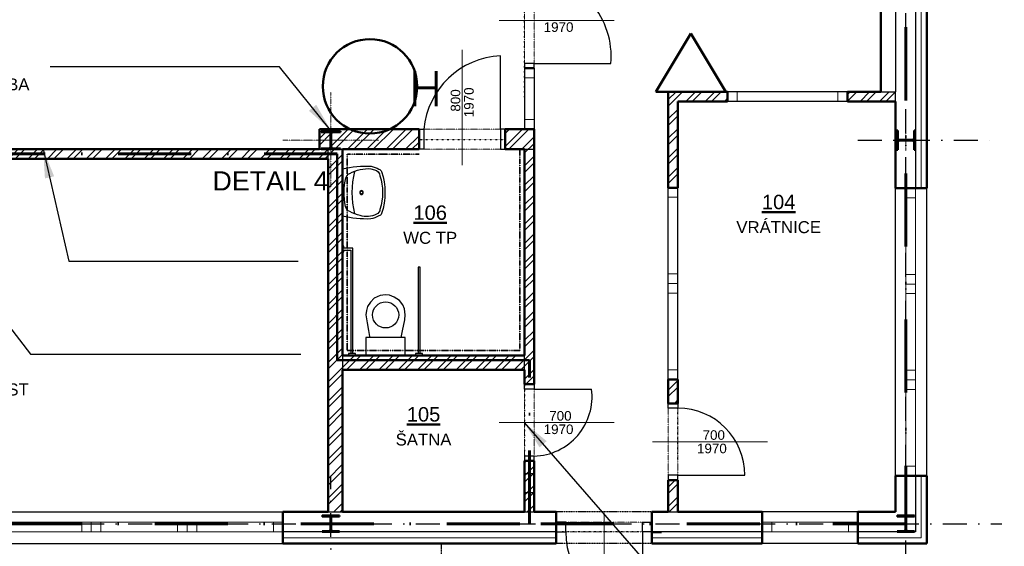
# Model space of a CAD drawing. Header units: millimetres. Extents: x 2886542 to 7567581, y -792623 to 134766.
# Tile 183 of 256: x 4530239 to 4540513, y -284763 to -279271. Entities that reach past the tile are written whole.
import ezdxf
from ezdxf.enums import TextEntityAlignment as Align

# ---------------------------------------------------------------- set-up
doc = ezdxf.new("R2010")
doc.units = ezdxf.units.MM
for name, pattern in [('ACAD_ISO04W100', [30, 24, -3, 0, -3]), ('DASHDOT', [1, 0.5, -0.25, 0, -0.25]), ('DASHDOTX2', [50.8, 25.4, -12.7, 0, -12.7]), ('DIVIDE', [1.25, 0.5, -0.25, 0, -0.25, 0, -0.25]), ('DOT', [0.25, 0, -0.25])]:
    doc.linetypes.add(name, pattern=pattern)
for name, color, linetype in [('CA_umyvadlo 1 (55x45)', 7, 'Continuous'), ('IN_SANITA', 7, 'Continuous'), ('požárničina', 10, 'Continuous'), ('srafy', 251, 'Continuous')]:
    doc.layers.add(name, color=color, linetype=linetype)
for name, color, linetype, lineweight in [('CKDVERE_', 7, 'Continuous', 25), ('CKDVERE_NADROVINOU', 1, 'DASHDOT', 18), ('CKDVERE_OSY', 1, 'Continuous', 18), ('CKDVERE_POPIS', 3, 'Continuous', 25), ('CKDVERE_ZARUBNE_RAM', 5, 'Continuous', 25), ('CKIZOLACE', 1, 'Continuous', 18), ('CKOKNA', 1, 'Continuous', 18), ('CKPOPISM', 250, 'Continuous', 50), ('CKPOPISM_POPIS', 3, 'Continuous', 25), ('CKPROSTUPY_NADROVINOU', 7, 'DASHDOT', 25), ('CKRASTR', 7, 'DASHDOT', 18), ('CKSKLADBA_POPIS', 3, 'Continuous', 25), ('CKSTENY_NADROVINOU', 7, 'DIVIDE', 25), ('CKSTENY_PODROVINOU', 7, 'Continuous', 25), ('CKSTENY_REZ', 6, 'Continuous', 50), ('CKTEXTY_STREDNI', 6, 'Continuous', 25), ('CSPROFILY_OSY', 1, 'DASHDOT', 18), ('CSPROFILY_REZY', 4, 'Continuous', 50), ('obklady', 4, 'DASHDOT', 35)]:
    doc.layers.add(name, color=color, linetype=linetype, lineweight=lineweight)
doc.layers.add('CKDVERE_DORAZ', color=7, linetype='DOT', lineweight=25, plot=False)
doc.styles.add('ARIAL', font='arial.ttf')
doc.styles.add('ROMANT', font='romant')
doc.styles.get("Standard").update_dxf_attribs({"font": 'arial.ttf'})
doc.linetypes.add('IZOLACE_POLYSTYREN_EXPANDOVANY', pattern='A,1,[224,CADKON.SHX,S=0.01,R=0,X=-0.5,Y=-1.74],-2', length=3)
doc.dimstyles.new('úhlová', dxfattribs={"dimscale": 0.2, "dimtxt": 2.5, "dimasz": 1.5, "dimexe": 0, "dimexo": 3, "dimgap": 1, "dimtad": 1, "dimdec": 0, "dimzin": 0, "dimdsep": 46, "dimtxsty": 'ROMANT', "dimcen": 5, "dimclrd": 256, "dimclre": 256, "dimclrt": 7, "dimadec": 1, "dimazin": 0, "dimtfac": 1, "dimtdec": 0, "dimtix": 1, "dimtmove": 2, "dimatfit": 3, "dimfxl": 0, "dimtvp": 2, "dimtolj": 1, "dimtzin": 0, "dimarcsym": 0})
pattern_1 = [(45, (4436041.63, -343485.66), (-101.02788, 101.02788), []), (45, (4436108.99, -343485.66), (-101.02788, 101.02788), [])]

# ---------------------------------------------------------------- blocks, each defined once
blk = doc.blocks.new('CK_S_EXT_HEAHEA180')
for p, q in [((-90, 85.5), (90, 85.5)), ((-90, 85.5), (-90, 76)), ((-90, 76), (-18, 76)), ((-3, -61), (-3, 61)), ((3, -61), (3, 61)), ((90, 76), (18, 76)), ((90, 85.5), (90, 76)), ((-90, -85.5), (-90, -76)), ((-90, -76), (-18, -76)), ((-90, -85.5), (90, -85.5)), ((90, -76), (18, -76)), ((90, -85.5), (90, -76))]:
    blk.add_line(p, q)
for centre, start, end in [((-18, 61), 0, 90), ((18, 61), 90, 180), ((-18, -61), 270, 0), ((18, -61), 180, 270)]:
    blk.add_arc(centre, 15, start, end)
blk = doc.blocks.new('CK_S_EXT_HEAHEA200')
for p, q in [((-100, 95), (100, 95)), ((-100, 95), (-100, 85)), ((-100, 85), (-21.25, 85)), ((-3.25, -67), (-3.25, 67)), ((3.25, -67), (3.25, 67)), ((100, 85), (21.25, 85)), ((100, 95), (100, 85)), ((-100, -95), (-100, -85)), ((-100, -85), (-21.25, -85)), ((-100, -95), (100, -95)), ((100, -85), (21.25, -85)), ((100, -95), (100, -85))]:
    blk.add_line(p, q)
for centre, start, end in [((-21.25, 67), 0, 90), ((21.25, 67), 90, 180), ((-21.25, -67), 270, 0), ((21.25, -67), 180, 270)]:
    blk.add_arc(centre, 18, start, end)
blk = doc.blocks.new('umyvadlo 1 (55x45)_P')
at = {"layer": 'CA_umyvadlo 1 (55x45)', "linetype": 'ByBlock'}
for points in [[(-0.245, 0, 0.077931), (-0.273, -0.301, 0.068031), (-0.244, -0.381, 0.244962), (-0.218, -0.408, 0.165243), (0.22, -0.408, 0.244752), (0.245, -0.381, 0.072964), (0.276, -0.295, 0.073303), (0.246, 0)], [(-0.199, -0.077, 0.13917), (-0.248, -0.297), (-0.237, -0.336, 0.309536), (-0.174, -0.392, 0.150009), (0.176, -0.392, 0.287481), (0.228, -0.356, 0.190467), (0.24, -0.184, 0.04778), (0.2, -0.077, 0.225267), (0.145, -0.033, 0.117325), (-0.154, -0.036, 0.189059), (-0.198, -0.074)]]:
    blk.add_lwpolyline(points, format="xyb", close=True, dxfattribs=at)
blk.add_lwpolyline([(-0.22, -0.127, -0.125328), (0.222, -0.127)], format="xyb", dxfattribs=at)
for radius in [0.0204, 0.0139]:
    blk.add_circle((0.001, -0.199), radius, dxfattribs=at)
blk = doc.blocks.new('CKBL2112015093625', base_point=(91736, 60823))
blk = doc.blocks.new('CKBL2010716104115', base_point=(94518, 62923))
blk = doc.blocks.new('CKBL2112015091141', base_point=(98521, 59179))
blk = doc.blocks.new('CKBL2032316081210')
blk = doc.blocks.new('CKBL2112015091058', base_point=(102208, 60893))

msp = doc.modelspace()

# ---------------------------------------------------------------- hatches: boundary and pattern name
at = {"layer": 'srafy'}
h = msp.add_hatch(dxfattribs=at)
h.set_pattern_fill('ANSI32', color=0, scale=15, style=0)
h.set_pattern_definition(pattern_1)
h.paths.add_polyline_path([(4537006, -284072.5), (4537006, -284403), (4537106, -284403), (4537106, -284072.5)])
h.paths.add_polyline_path([(4537006, -283272.5), (4537106, -283272.5), (4537106, -283022.5), (4537006, -283022.5)])
h.paths.add_polyline_path([(4537106, -280122.5), (4537626, -280122.5), (4537626, -280022.5), (4537006, -280022.5), (4537006, -281022.5), (4537106, -281022.5)])
h.paths.add_polyline_path([(4539226, -280022.5), (4538876, -280022.5), (4538876, -280122.5), (4539376, -280122.5), (4539376, -280022.5)])
h = msp.add_hatch(dxfattribs=at)
h.set_pattern_fill('ANSI32', color=0, scale=15, style=0)
h.set_pattern_definition(pattern_1)
edge = h.paths.add_edge_path()
edge.add_line((4533586, -280442.5), (4533507.3, -280442.5))
edge.add_arc((4533507.3, -280460.5), 18, 90, 180)
edge.add_line((4533489.3, -280460.5), (4533489.3, -280527.5))
edge.add_line((4533489.3, -280527.5), (4533489.3, -280594.5))
edge.add_arc((4533507.3, -280594.5), 18, 180, 270)
edge.add_line((4533507.3, -280612.5), (4533586, -280612.5))
edge.add_line((4533586, -280612.5), (4533586, -280622.5))
edge.add_line((4533586, -280622.5), (4533606, -280622.5))
edge.add_line((4533606, -280622.5), (4534406, -280622.5))
edge.add_line((4534406, -280622.5), (4534406, -280522.5))
edge.add_line((4534406, -280522.5), (4534406, -280412.5))
edge.add_line((4534406, -280412.5), (4533486, -280412.5))
edge.add_line((4533486, -280412.5), (4533486, -280432.5))
edge.add_line((4533486, -280432.5), (4533586, -280432.5))
edge.add_line((4533586, -280432.5), (4533586, -280442.5))
edge = h.paths.add_edge_path()
edge.add_line((4533464.8, -280442.5), (4533386, -280442.5))
edge.add_line((4533386, -280442.5), (4533386, -280432.5))
edge.add_line((4533386, -280432.5), (4533486, -280432.5))
edge.add_line((4533486, -280432.5), (4533486, -280412.5))
edge.add_line((4533486, -280412.5), (4533366, -280412.5))
edge.add_line((4533366, -280412.5), (4533366, -280527.5))
edge.add_line((4533366, -280527.5), (4533482.8, -280527.5))
edge.add_line((4533482.8, -280527.5), (4533482.8, -280460.5))
edge.add_arc((4533464.8, -280460.5), 18, 0, 90)
edge = h.paths.add_edge_path()
edge.add_line((4533366, -280527.5), (4533366, -280622.5))
edge.add_line((4533366, -280622.5), (4533386, -280622.5))
edge.add_line((4533386, -280622.5), (4533386, -280612.5))
edge.add_line((4533386, -280612.5), (4533464.8, -280612.5))
edge.add_arc((4533464.8, -280594.5), 18, 270, 360)
edge.add_line((4533482.8, -280594.5), (4533482.8, -280527.5))
edge.add_line((4533482.8, -280527.5), (4533366, -280527.5))
h.paths.add_polyline_path([(4535506, -280412.5), (4535306, -280412.5), (4535306, -280522.5), (4535306, -280622.5), (4535456, -280622.5), (4535506, -280622.5), (4535606, -280622.5), (4535606, -280412.5)])
h.paths.add_polyline_path([(4535506, -280622.5), (4535506, -282772.5), (4535506, -282922.5), (4535506, -283072.5), (4535606, -283072.5), (4535606, -280622.5)])
h.paths.add_polyline_path([(4534442.4, -282772.5), (4534369.7, -282772.5), (4534259.9, -282772.5), (4533852.1, -282772.5), (4533742.4, -282772.5), (4533669.7, -282772.5), (4533606, -282772.5), (4533606, -282922.5), (4535506, -282922.5), (4535506, -282772.5)])
h = msp.add_hatch(dxfattribs=at)
h.set_pattern_fill('ANSI32', color=0, scale=15, style=0)
h.set_pattern_definition(pattern_1)
edge = h.paths.add_edge_path()
edge.add_line((4525446, -280622.5), (4525446, -280722.5))
edge.add_line((4525446, -280722.5), (4527486, -280722.5))
edge.add_line((4527486, -280722.5), (4527486, -280622.5))
edge.add_line((4527486, -280622.5), (4527386, -280622.5))
edge.add_line((4527386, -280622.5), (4527386, -280612.5))
edge.add_line((4527386, -280612.5), (4527464.8, -280612.5))
edge.add_arc((4527464.8, -280594.5), 18, 270, 360)
edge.add_line((4527482.8, -280594.5), (4527482.8, -280527.5))
edge.add_line((4527482.8, -280527.5), (4527366, -280527.5))
edge.add_line((4527366, -280527.5), (4527366, -280622.5))
edge.add_line((4527366, -280622.5), (4525446, -280622.5))
h.paths.add_polyline_path([(4524546, -280622.5), (4523096, -280622.5), (4523096, -280627.5), (4523096, -280722.5), (4524546, -280722.5)])
edge = h.paths.add_edge_path()
edge.add_line((4527606, -280622.5), (4527606, -280527.5))
edge.add_line((4527606, -280527.5), (4527489.3, -280527.5))
edge.add_line((4527489.3, -280527.5), (4527489.3, -280594.5))
edge.add_arc((4527507.3, -280594.5), 18, 180, 270)
edge.add_line((4527507.3, -280612.5), (4527586, -280612.5))
edge.add_line((4527586, -280612.5), (4527586, -280622.5))
edge.add_line((4527586, -280622.5), (4527486, -280622.5))
edge.add_line((4527486, -280622.5), (4527486, -280722.5))
edge.add_line((4527486, -280722.5), (4528246, -280722.5))
edge.add_line((4528246, -280722.5), (4528246, -280622.5))
edge.add_line((4528246, -280622.5), (4527606, -280622.5))
h.paths.add_polyline_path([(4529146, -280722.5), (4533456, -280722.5), (4533456, -280622.5), (4533386, -280622.5), (4533366, -280622.5), (4529146, -280622.5)])
h.paths.add_polyline_path([(4533456, -284403), (4533606, -284403), (4533606, -282922.5), (4533606, -282772.5), (4533606, -282112.5), (4533606, -282052.5), (4533606, -280622.5), (4533456, -280622.5), (4533456, -280722.5)])
h = msp.add_hatch(dxfattribs=at)
h.set_pattern_fill('ANSI32', color=0, scale=15, style=0)
h.set_pattern_definition(pattern_1)
h.paths.add_polyline_path([(4535606, -284003), (4535606, -283872.5), (4535506, -283872.5), (4535506, -284003)])
h.paths.add_polyline_path([(4535506, -284003), (4535506, -284203), (4535606, -284203), (4535606, -284003)])
h.paths.add_polyline_path([(4535606, -284203), (4535506, -284203), (4535506, -284403), (4535606, -284403)])

# ---------------------------------------------------------------- linework, layer by layer
at = {"color": 0, "linetype": 'ByBlock'}
for p, q in [((4533621, -281632.7), (4533606, -281632.7)), ((4533606, -281632.7), (4533606, -281692.7)), ((4533606, -281692.7), (4533621, -281692.7)), ((4533621, -281652.7), (4533621, -281632.7)), ((4533715.6, -281652.7), (4533621, -281652.7)), ((4533621, -281692.7), (4533621, -281672.7)), ((4533621, -281672.7), (4533695.6, -281672.7)), ((4533695.6, -281672.7), (4533695.6, -282752.7)), ((4533715.6, -282752.7), (4533715.6, -281652.7)), ((4534416.4, -281852.7), (4534396.4, -281852.7)), ((4534396.4, -281852.7), (4534396.4, -282752.7)), ((4534416.4, -282752.7), (4534416.4, -281852.7)), ((4533742.4, -282752.7), (4533669.7, -282752.7)), ((4533669.7, -282752.7), (4533669.7, -282772.5)), ((4533669.7, -282772.5), (4533742.4, -282772.5)), ((4533742.4, -282772.5), (4533742.4, -282752.7)), ((4534442.4, -282752.7), (4534369.7, -282752.7)), ((4534369.7, -282752.7), (4534369.7, -282772.5)), ((4534369.7, -282772.5), (4534442.4, -282772.5)), ((4534442.4, -282772.5), (4534442.4, -282752.7))]:
    msp.add_line(p, q, dxfattribs=at)
for points in [[(4534259.9, -282772.5), (4534259.9, -282584.9), (4534219.6, -282584.9), (4534234.1, -282516.7), (4534258.7, -282400.6), (4534259.9, -282349.7), (4534253.1, -282287.7), (4534236.6, -282245), (4534201.1, -282201), (4534145.4, -282164.3), (4534095.8, -282144.1), (4534054.8, -282139.8), (4533998.5, -282147.7), (4533938.5, -282175.9), (4533898.7, -282216.3), (4533868.1, -282262.8), (4533856.5, -282303.1), (4533851.1, -282350.1), (4533864.4, -282430.7), (4533879.7, -282510.8), (4533888.2, -282575.7), (4533891.3, -282584.9), (4533852.1, -282584.9), (4533852.1, -282772.5), (4534259.9, -282772.5)], [(4534219.6, -282584.9), (4533891.3, -282584.9)]]:
    msp.add_lwpolyline(points, dxfattribs=at)
msp.add_circle((4534057, -282349.8), 136.2, dxfattribs=at)
at = {"layer": 'CKDVERE_', "color": 0}
for p, q in [((4535256, -280412.5), (4535256, -279647.5)), ((4535606, -279727.5), (4536406, -279727.5)), ((4535606, -283122.5), (4536206, -283122.5)), ((4537106, -284022.5), (4537806, -284022.5)), ((4536736, -284613), (4536736, -285413))]:
    msp.add_line(p, q, dxfattribs=at)
for centre, radius, start, end in [((4535590.6, -279646.7), 819.4, 354.34379, 88.92328), ((4535294, -280488), 841.4, 92.58851, 174.84917), ((4535590.4, -283202), 620.7, 271.44332, 7.35409), ((4537106, -284022.5), 700, 0, 90), ((4536736, -284613), 800, 180, 270)]:
    msp.add_arc(centre, radius, start, end, dxfattribs=at)
at = {"layer": 'CKDVERE_DORAZ', "color": 0}
for p, q in [((4535506, -280077.5), (4535506, -278877.5)), ((4535306, -280522.5), (4534406, -280522.5)), ((4535506, -283072.5), (4535506, -283872.5)), ((4537106, -283872.5), (4537106, -283072.5)), ((4536786, -284613), (4535886, -284613))]:
    msp.add_line(p, q, dxfattribs=at)
at = {"layer": 'CKDVERE_NADROVINOU', "color": 0}
for p, q in [((4535506, -279727.5), (4535506, -278827.5)), ((4535606, -279727.5), (4535606, -278827.5)), ((4535256, -280412.5), (4534456, -280412.5)), ((4535256, -280622.5), (4534456, -280622.5)), ((4535506, -283122.5), (4535506, -283822.5)), ((4535606, -283122.5), (4535606, -283822.5)), ((4537006, -284022.5), (4537006, -283322.5)), ((4537106, -284022.5), (4537106, -283322.5)), ((4536736, -284513), (4535936, -284513)), ((4536736, -284613), (4535936, -284613))]:
    msp.add_line(p, q, dxfattribs=at)
at = {"layer": 'CKDVERE_OSY', "color": 0}
for p, q in [((4536442, -279277.5), (4535242, -279277.5)), ((4534856, -279586.5), (4534856, -280786.5)), ((4536442, -283472.5), (4535242, -283472.5)), ((4538042, -283672.5), (4536842, -283672.5)), ((4536336, -285452.6), (4536336, -284413))]:
    msp.add_line(p, q, dxfattribs=at)
at = {"layer": 'CKDVERE_ZARUBNE_RAM', "color": 0}
for p, q in [((4535606, -279727.5), (4535506, -279727.5)), ((4535506, -279727.5), (4535506, -279777.5)), ((4535606, -279777.5), (4535606, -279727.5)), ((4535506, -279777.5), (4535606, -279777.5)), ((4534406, -280412.5), (4534456, -280412.5)), ((4534406, -280622.5), (4534406, -280412.5)), ((4534456, -280412.5), (4534456, -280622.5)), ((4535306, -280412.5), (4535256, -280412.5)), ((4535256, -280412.5), (4535256, -280622.5)), ((4535306, -280622.5), (4535306, -280412.5)), ((4534456, -280622.5), (4534406, -280622.5)), ((4535256, -280622.5), (4535306, -280622.5)), ((4535506, -283122.5), (4535506, -283072.5)), ((4535506, -283072.5), (4535606, -283072.5)), ((4535606, -283122.5), (4535506, -283122.5)), ((4535606, -283072.5), (4535606, -283122.5)), ((4537006, -283322.5), (4537006, -283272.5)), ((4537006, -283272.5), (4537106, -283272.5)), ((4537106, -283322.5), (4537006, -283322.5)), ((4537106, -283272.5), (4537106, -283322.5)), ((4535606, -283822.5), (4535506, -283822.5)), ((4535506, -283822.5), (4535506, -283872.5)), ((4535506, -283872.5), (4535606, -283872.5)), ((4535606, -283872.5), (4535606, -283822.5)), ((4537106, -284022.5), (4537006, -284022.5)), ((4537006, -284022.5), (4537006, -284072.5)), ((4537006, -284072.5), (4537106, -284072.5)), ((4537106, -284072.5), (4537106, -284022.5)), ((4535936, -284513), (4535836, -284513)), ((4535836, -284513), (4535836, -284613)), ((4535936, -284613), (4535936, -284513)), ((4536736, -284613), (4536736, -284513)), ((4536736, -284513), (4536836, -284513)), ((4536836, -284513), (4536836, -284613)), ((4535836, -284613), (4535936, -284613)), ((4536836, -284613), (4536736, -284613))]:
    msp.add_line(p, q, dxfattribs=at)
at = {"layer": 'CKIZOLACE', "color": 0, "linetype": 'IZOLACE_POLYSTYREN_EXPANDOVANY', "ltscale": 3}
for points in [[(4539646, -279027.5), (4539646, -281027.5)], [(4539646, -284027.5), (4539646, -284673), (4538986, -284673)], [(4535836, -284673), (4532986, -284673)], [(4537986, -284673), (4536836, -284673)]]:
    msp.add_lwpolyline(points, dxfattribs=at)
at = {"layer": 'CKOKNA', "color": 0}
for p, q in [((4535506, -279877.5), (4535506, -279777.5)), ((4535506, -279777.5), (4535606, -279777.5)), ((4535606, -279877.5), (4535606, -279777.5)), ((4535506, -279877.5), (4535506, -280312.5)), ((4535506, -279877.5), (4535606, -279877.5)), ((4535606, -279877.5), (4535606, -280312.5)), ((4537726, -280022.5), (4537626, -280022.5)), ((4537626, -280122.5), (4537626, -280022.5)), ((4538776, -280022.5), (4537726, -280022.5)), ((4537726, -280122.5), (4537726, -280022.5)), ((4538776, -280122.5), (4538776, -280022.5)), ((4538776, -280022.5), (4538876, -280022.5)), ((4538876, -280122.5), (4538876, -280022.5)), ((4537726, -280122.5), (4537626, -280122.5)), ((4538776, -280122.5), (4537726, -280122.5)), ((4538776, -280122.5), (4538876, -280122.5)), ((4535506, -280312.5), (4535606, -280312.5)), ((4535506, -280312.5), (4535506, -280412.5)), ((4535606, -280312.5), (4535606, -280412.5)), ((4535506, -280412.5), (4535606, -280412.5)), ((4537006, -281122.5), (4537006, -281022.5)), ((4537006, -281022.5), (4537106, -281022.5)), ((4537106, -281122.5), (4537106, -281022.5)), ((4539486, -281127.5), (4539486, -281027.5)), ((4539586, -281027.5), (4539486, -281027.5)), ((4539586, -281127.5), (4539586, -281027.5)), ((4537006, -281922.5), (4537006, -281122.5)), ((4537006, -281122.5), (4537106, -281122.5)), ((4537106, -281922.5), (4537106, -281122.5)), ((4539486, -281927.5), (4539486, -281127.5)), ((4539586, -281127.5), (4539486, -281127.5)), ((4539586, -281927.5), (4539586, -281127.5)), ((4537006, -281922.5), (4537106, -281922.5)), ((4537006, -281922.5), (4537006, -282022.5)), ((4537006, -282022.5), (4537106, -282022.5)), ((4537006, -282022.5), (4537006, -282122.5)), ((4537106, -281922.5), (4537106, -282022.5)), ((4537106, -282022.5), (4537106, -282122.5)), ((4539586, -281927.5), (4539486, -281927.5)), ((4539486, -281927.5), (4539486, -282027.5)), ((4539586, -281927.5), (4539586, -282027.5)), ((4537006, -282122.5), (4537106, -282122.5)), ((4537006, -282922.5), (4537006, -282122.5)), ((4537106, -282922.5), (4537106, -282122.5)), ((4539586, -282027.5), (4539486, -282027.5)), ((4539486, -282027.5), (4539486, -282127.5)), ((4539486, -282927.5), (4539486, -282127.5)), ((4539586, -282127.5), (4539486, -282127.5)), ((4539586, -282027.5), (4539586, -282127.5)), ((4539586, -282927.5), (4539586, -282127.5)), ((4537006, -282922.5), (4537106, -282922.5)), ((4537006, -282922.5), (4537006, -283022.5)), ((4537106, -282922.5), (4537106, -283022.5)), ((4539586, -282927.5), (4539486, -282927.5)), ((4539486, -282927.5), (4539486, -283027.5)), ((4539586, -282927.5), (4539586, -283027.5)), ((4537006, -283022.5), (4537106, -283022.5)), ((4539586, -283027.5), (4539486, -283027.5)), ((4539486, -283027.5), (4539486, -283127.5)), ((4539586, -283027.5), (4539586, -283127.5)), ((4539486, -283927.5), (4539486, -283127.5)), ((4539586, -283127.5), (4539486, -283127.5)), ((4539586, -283927.5), (4539586, -283127.5)), ((4539586, -283927.5), (4539486, -283927.5)), ((4539486, -283927.5), (4539486, -284027.5)), ((4539586, -283927.5), (4539586, -284027.5)), ((4539586, -284027.5), (4539486, -284027.5)), ((4530086, -284513), (4530886, -284513)), ((4530986, -284513), (4530886, -284513)), ((4530886, -284613), (4530886, -284513)), ((4530986, -284613), (4530986, -284513)), ((4531086, -284513), (4530986, -284513)), ((4531086, -284513), (4531886, -284513)), ((4531086, -284613), (4531086, -284513)), ((4531986, -284513), (4531886, -284513)), ((4531886, -284613), (4531886, -284513)), ((4531986, -284613), (4531986, -284513)), ((4532086, -284513), (4531986, -284513)), ((4532086, -284513), (4532886, -284513)), ((4532086, -284613), (4532086, -284513)), ((4532886, -284613), (4532886, -284513)), ((4532886, -284513), (4532986, -284513)), ((4532986, -284613), (4532986, -284513)), ((4538086, -284513), (4537986, -284513)), ((4537986, -284613), (4537986, -284513)), ((4538886, -284513), (4538086, -284513)), ((4538086, -284613), (4538086, -284513)), ((4538886, -284613), (4538886, -284513)), ((4538886, -284513), (4538986, -284513)), ((4538986, -284613), (4538986, -284513)), ((4530086, -284613), (4530886, -284613)), ((4530986, -284613), (4530886, -284613)), ((4531086, -284613), (4530986, -284613)), ((4531086, -284613), (4531886, -284613)), ((4531986, -284613), (4531886, -284613)), ((4532086, -284613), (4531986, -284613)), ((4532086, -284613), (4532886, -284613)), ((4532886, -284613), (4532986, -284613)), ((4538086, -284613), (4537986, -284613)), ((4538886, -284613), (4538086, -284613)), ((4538886, -284613), (4538986, -284613))]:
    msp.add_line(p, q, dxfattribs=at)
at = {"layer": 'CKPROSTUPY_NADROVINOU', "color": 0, "ltscale": 500}
for p, q in [((4539486, -286953.8), (4539486, -251527.5)), ((4538986, -280527.5), (4540486, -280527.5)), ((4533486, -287166.4), (4533486, -284027.5)), ((4518868.3, -284527.5), (4540486, -284527.5))]:
    msp.add_line(p, q, dxfattribs=at)
at = {"layer": 'CKRASTR', "color": 0}
for p, q in [((4533486, -281027.5), (4533486, -280027.5)), ((4532986, -280527.5), (4533986, -280527.5))]:
    msp.add_line(p, q, dxfattribs=at)
at = {"layer": 'CKSKLADBA_POPIS', "color": 0}
msp.add_line((4536836, -284618), (4536936, -284618), dxfattribs=at)
at = {"layer": 'CKSTENY_NADROVINOU', "color": 0}
for p, q in [((4536836, -284403), (4535836, -284403)), ((4534636, -284733), (4534636, -285933)), ((4536836, -284733), (4535836, -284733))]:
    msp.add_line(p, q, dxfattribs=at)
at = {"layer": 'CKSTENY_PODROVINOU', "color": 0}
for p, q in [((4539376, -279027.5), (4539376, -280022.5)), ((4539586, -279027.5), (4539586, -281027.5)), ((4535506, -279777.5), (4535506, -280412.5)), ((4535606, -279777.5), (4535606, -280412.5)), ((4538876, -280022.5), (4537626, -280022.5)), ((4539226, -280022.5), (4539376, -280022.5)), ((4539376, -280122.5), (4539376, -280022.5)), ((4538876, -280122.5), (4537626, -280122.5)), ((4535506, -280412.5), (4535606, -280412.5)), ((4533456, -280722.5), (4533456, -280622.5)), ((4535506, -280622.5), (4535606, -280622.5)), ((4537006, -283022.5), (4537006, -281022.5)), ((4537106, -283022.5), (4537106, -281022.5)), ((4539376, -284027.5), (4539376, -281027.5)), ((4539586, -281027.5), (4539706, -281027.5)), ((4539706, -284027.5), (4539706, -281027.5)), ((4535506, -282922.5), (4535506, -282772.5)), ((4535506, -284003), (4535606, -284003)), ((4539586, -284027.5), (4539586, -284613)), ((4539586, -284027.5), (4539706, -284027.5)), ((4535506, -284203), (4535606, -284203)), ((4527986, -284403), (4532986, -284403)), ((4533456, -284403), (4533606, -284403)), ((4535506, -284403), (4535606, -284403)), ((4537006, -284403), (4537106, -284403)), ((4538986, -284403), (4537986, -284403)), ((4535836, -284613), (4532986, -284613)), ((4532986, -284613), (4532986, -284733)), ((4535836, -284613), (4535836, -284733)), ((4537986, -284613), (4536836, -284613)), ((4536836, -284613), (4536836, -284733)), ((4537986, -284613), (4537986, -284733)), ((4539586, -284613), (4538986, -284613)), ((4538986, -284613), (4538986, -284733)), ((4527986, -284733), (4532986, -284733)), ((4538986, -284733), (4537986, -284733))]:
    msp.add_line(p, q, dxfattribs=at)
at = {"layer": 'CKSTENY_PODROVINOU', "color": 0, "linetype": 'Continuous'}
for p, q in [((4533366, -280622.5), (4533606, -280622.5)), ((4533606, -282772.5), (4533606, -282922.5))]:
    msp.add_line(p, q, dxfattribs=at)
at = {"layer": 'CKSTENY_REZ', "color": 0}
for p, q in [((4539226, -279027.5), (4539226, -280022.5)), ((4539706, -279027.5), (4539706, -281027.5)), ((4535506, -279777.5), (4535606, -279777.5)), ((4535506, -279777.5), (4535606, -279777.5)), ((4537006, -280022.5), (4537006, -281022.5)), ((4537626, -280022.5), (4537006, -280022.5)), ((4537626, -280122.5), (4537626, -280022.5)), ((4538876, -280122.5), (4538876, -280022.5)), ((4539226, -280022.5), (4538876, -280022.5)), ((4537106, -280122.5), (4537106, -281022.5)), ((4537626, -280122.5), (4537106, -280122.5)), ((4539376, -280122.5), (4538876, -280122.5)), ((4539376, -280122.5), (4539376, -281027.5)), ((4533366, -280412.5), (4534406, -280412.5)), ((4533366, -280622.5), (4533366, -280412.5)), ((4534406, -280622.5), (4534406, -280412.5)), ((4535306, -280412.5), (4535506, -280412.5)), ((4535306, -280622.5), (4535306, -280412.5)), ((4535506, -280412.5), (4535606, -280412.5)), ((4535606, -280412.5), (4535606, -283072.5)), ((4529146, -280622.5), (4533366, -280622.5)), ((4533606, -280622.5), (4533606, -282772.5)), ((4533606, -280622.5), (4534406, -280622.5)), ((4535306, -280622.5), (4535506, -280622.5)), ((4535506, -280622.5), (4535506, -282772.5)), ((4529146, -280722.5), (4533456, -280722.5)), ((4533456, -280722.5), (4533456, -284403)), ((4537006, -281022.5), (4537106, -281022.5)), ((4539706, -281027.5), (4539376, -281027.5)), ((4533606, -282772.5), (4535506, -282772.5)), ((4533606, -282922.5), (4535506, -282922.5)), ((4533606, -282922.5), (4533606, -284403)), ((4535506, -282922.5), (4535506, -283072.5)), ((4537006, -283022.5), (4537006, -283272.5)), ((4537006, -283022.5), (4537106, -283022.5)), ((4537106, -283022.5), (4537106, -283272.5)), ((4535506, -283072.5), (4535606, -283072.5)), ((4537006, -283272.5), (4537106, -283272.5)), ((4535506, -283872.5), (4535606, -283872.5)), ((4535506, -283872.5), (4535506, -284403)), ((4535606, -283872.5), (4535606, -284403)), ((4537006, -284072.5), (4537106, -284072.5)), ((4537006, -284072.5), (4537006, -284403)), ((4537106, -284072.5), (4537106, -284403)), ((4539376, -284027.5), (4539376, -284403)), ((4539706, -284027.5), (4539376, -284027.5)), ((4539706, -284027.5), (4539706, -284733)), ((4532986, -284733), (4532986, -284403)), ((4533456, -284403), (4532986, -284403)), ((4535506, -284403), (4533606, -284403)), ((4535836, -284403), (4535606, -284403)), ((4535836, -284733), (4535836, -284403)), ((4536836, -284733), (4536836, -284403)), ((4537006, -284403), (4536836, -284403)), ((4537986, -284403), (4537106, -284403)), ((4537986, -284733), (4537986, -284403)), ((4539376, -284403), (4538986, -284403)), ((4538986, -284733), (4538986, -284403)), ((4535836, -284733), (4532986, -284733)), ((4537986, -284733), (4536836, -284733)), ((4539706, -284733), (4538986, -284733))]:
    msp.add_line(p, q, dxfattribs=at)
at = {"layer": 'CSPROFILY_OSY', "color": 0}
for p, q in [((4533486, -280632.5), (4533486, -280387.5)), ((4539486, -280637.5), (4539486, -280417.5)), ((4533376, -280527.5), (4533596, -280527.5)), ((4539591, -280527.5), (4539381, -280527.5)), ((4533486, -284623), (4533486, -284432)), ((4539486, -284623), (4539486, -284432)), ((4533386, -284527.5), (4533586, -284527.5)), ((4539386, -284527.5), (4539586, -284527.5))]:
    msp.add_line(p, q, dxfattribs=at)
at = {"layer": 'obklady', "color": 0}
msp.add_lwpolyline([(4534406, -280672.5), (4533656, -280672.5), (4533656, -282722.5), (4535456, -282722.5), (4535456, -280622.5)], dxfattribs=at)
at = {"layer": 'požárničina', "linetype": 'DASHDOTX2', "lineweight": 60, "ltscale": 30}
for p, q in [((4539483, -274777.5), (4539486, -284527.5)), ((4533552.6, -280669.6), (4522986.3, -280669.6)), ((4535556.9, -284527.5), (4535556.9, -282820.9)), ((4535457.5, -284527.5), (4522983, -284527.5)), ((4539486, -284527.5), (4535457.5, -284527.5))]:
    msp.add_line(p, q, dxfattribs=at)
at = {"layer": 'požárničina', "linetype": 'ACAD_ISO04W100', "lineweight": 50, "ltscale": 50, "extrusion": (0, 0, -1)}
for p, q in [((4536877.6, -280022.5), (4537242.8, -279415.6)), ((4537608, -280022.5), (4537242.8, -279415.6)), ((4536877.6, -280022.5), (4537608, -280022.5))]:
    msp.add_line(p, q, dxfattribs=at)
at = {"layer": 'požárničina', "color": 1, "linetype": 'Continuous', "lineweight": 50}
for p, q in [((4533552.6, -280669.6), (4533552.6, -282820.9)), ((4533552.6, -282820.9), (4535556.9, -282820.9))]:
    msp.add_line(p, q, dxfattribs=at)
at = {"layer": 'požárničina', "lineweight": 50, "ltscale": 50, "extrusion": (0, 0, -1)}
msp.add_circle((-4533893.8, -279965.7), 492, dxfattribs=at)

# ---------------------------------------------------------------- block references
at = {"layer": 'CKPOPISM', "color": 0}
ref = msp.add_blockref('CKBL2010716104115', (4529967, -280007.6), dxfattribs=dict(at, xscale=0.5, yscale=0.5, zscale=0.5))
ref.add_attrib('JMENO', 'CHODBA', dxfattribs={"layer": 'CKPOPISM_POPIS', "height": 125}).set_placement((4529967, -280007.6), align=Align.CENTER)
ref.add_attrib('CISLO', '%%U107', dxfattribs={"height": 150, "style": 'ARIAL'}).set_placement((4529967, -279757.6), align=Align.CENTER)
ref = msp.add_blockref('CKBL2112015091058', (4538158.1, -281496.7), dxfattribs=dict(at, xscale=0.5, yscale=0.5, zscale=0.5))
ref.add_attrib('JMENO', 'VRÁTNICE', dxfattribs={"layer": 'CKPOPISM_POPIS', "height": 125}).set_placement((4538158.1, -281496.7), align=Align.CENTER)
ref.add_attrib('CISLO', '%%U104', dxfattribs={"height": 150, "style": 'ARIAL'}).set_placement((4538158.1, -281246.7), align=Align.CENTER)
ref = msp.add_blockref('CKBL2032316081210', (4534521.9, -281607.9), dxfattribs=at)
ref.add_attrib('CISLO', '%%U106', dxfattribs={"height": 150, "style": 'ARIAL'}).set_placement((4534521.9, -281357.9), align=Align.CENTER)
ref.add_attrib('JMENO', 'WC TP', dxfattribs={"layer": 'CKPOPISM_POPIS', "height": 125}).set_placement((4534521.9, -281607.9), align=Align.CENTER)
ref = msp.add_blockref('CKBL2112015093625', (4529513.5, -283189.3), dxfattribs=dict(at, xscale=0.5, yscale=0.5, zscale=0.5))
ref.add_attrib('JMENO', 'ŠKOLÍCÍ MÍSTNOST', dxfattribs={"layer": 'CKPOPISM_POPIS', "height": 125}).set_placement((4529513.5, -283189.3), align=Align.CENTER)
ref.add_attrib('CISLO', '%%U114', dxfattribs={"height": 150, "style": 'ARIAL'}).set_placement((4529513.5, -282939.3), align=Align.CENTER)
ref = msp.add_blockref('CKBL2112015091141', (4534452.6, -283711.6), dxfattribs=dict(at, xscale=0.5, yscale=0.5, zscale=0.5))
ref.add_attrib('JMENO', 'ŠATNA', dxfattribs={"layer": 'CKPOPISM_POPIS', "height": 125}).set_placement((4534452.6, -283711.6), align=Align.CENTER)
ref.add_attrib('CISLO', '%%U105', dxfattribs={"height": 150, "style": 'ARIAL'}).set_placement((4534452.6, -283461.6), align=Align.CENTER)
at = {"layer": 'CSPROFILY_REZY', "color": 0}
for name, p in [('CK_S_EXT_HEAHEA200', (4533486, -280527.5)), ('CK_S_EXT_HEAHEA180', (4533486, -284527.5)), ('CK_S_EXT_HEAHEA180', (4539486, -284527.5))]:
    msp.add_blockref(name, p, dxfattribs=at)
at = {"layer": 'CSPROFILY_REZY', "color": 0, "rotation": 90}
msp.add_blockref('CK_S_EXT_HEAHEA200', (4539486, -280527.5), dxfattribs=at)
at = {"layer": 'IN_SANITA', "color": 0, "linetype": 'Continuous', "xscale": -1000, "yscale": 1000, "zscale": 1000, "rotation": 89.99999999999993}
msp.add_blockref('umyvadlo 1 (55x45)_P', (4533606.2, -281072.5), dxfattribs=at)

# ---------------------------------------------------------------- texts
at = {"layer": 'CKDVERE_POPIS', "color": 0}
for p in [(4535842, -279297.5), (4535842, -283492.5), (4537442, -283692.5)]:
    msp.add_text(' 1970', height=100, dxfattribs=at).set_placement(p, align=Align.TOP_CENTER)
msp.add_text('  800', height=100, rotation=90, dxfattribs=at).set_placement((4534836, -280151.5), align=Align.CENTER)
msp.add_text(' 1970', height=100, rotation=90, dxfattribs=at).set_placement((4534876, -280151.5), align=Align.TOP_CENTER)
for p in [(4535842, -283452.5), (4537442, -283652.5)]:
    msp.add_text('  700', height=100, dxfattribs=at).set_placement(p, align=Align.CENTER)
at = {"layer": 'CKTEXTY_STREDNI', "color": 0, "insert": (4532250.2, -280851.9), "char_height": 200, "width": 1505.119, "attachment_point": 1}
msp.add_mtext('DETAIL 4\\P', dxfattribs=at)
at = {"layer": 'požárničina', "lineweight": 50, "insert": (4532714.2, -279806.4), "char_height": 367.408, "width": 2378.965, "attachment_point": 1}
msp.add_mtext('{\\Ftxt,bigfont|c238;\\W4.8403; \\W1;H}', dxfattribs=at)

# ---------------------------------------------------------------- leaders
at = {"layer": 'požárničina'}
for points in [[(4539703, -278427.5), (4541851.1, -279991.8), (4546043.8, -279991.8)], [(4533483, -280422.5), (4532950.5, -279762.6), (4530557.3, -279762.6)], [(4528713, -280622.5), (4530350.1, -282759.3), (4533173.6, -282759.3)], [(4530483.3, -280622.5), (4530749.9, -281790.2), (4533143.1, -281790.2)], [(4535503, -283472.5), (4538253.1, -286626.6), (4541076.6, -286626.6)]]:
    msp.add_leader(points, dimstyle='úhlová', override={"dimasz": 1500, "dimgap": 1, "dimtad": 0}, dxfattribs=at)

doc.saveas('drawing.dxf')
